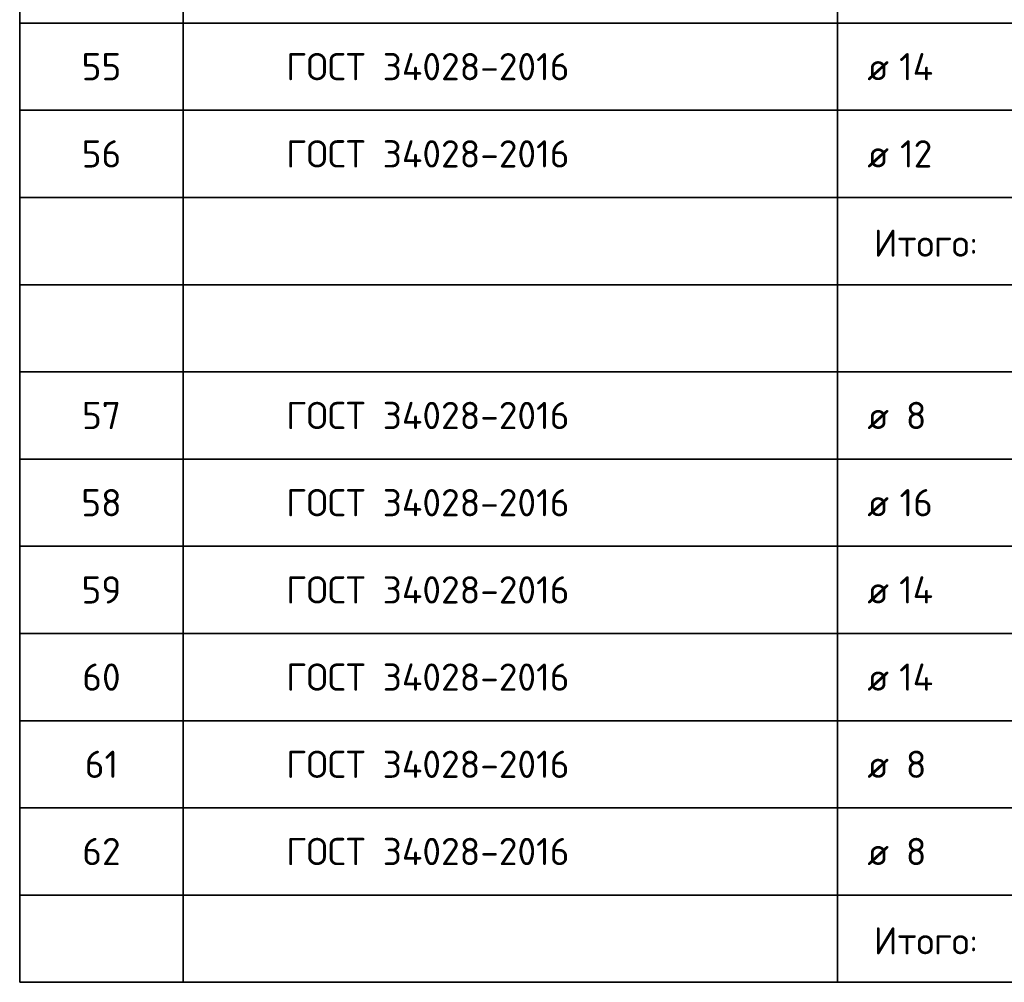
# Model space of a CAD drawing. Header units: metres. Extents: x -38 to 114, y -15 to 21.
# Tile 38 of 244: x 80.71 to 85.23, y -12.49 to -8.08. Entities that reach past the tile are written whole.
import ezdxf

# ---------------------------------------------------------------- set-up
doc = ezdxf.new("R2010")
doc.units = ezdxf.units.M
doc.styles.add('ISOCPEUR', font='txt')

msp = doc.modelspace()

# ---------------------------------------------------------------- linework, layer by layer
at = {"color": 7, "linetype": 'Continuous', "lineweight": 35, "transparency": 33554687}
for p, q in [((80.7114, -7.6927), (80.7114, -8.0927)), ((81.4614, -7.6927), (81.4614, -8.0927)), ((84.4614, -7.6927), (84.4614, -8.0927)), ((80.7114, -8.0927), (89.9614, -8.0927)), ((89.9614, -8.0927), (80.7114, -8.0927)), ((80.7114, -8.0927), (80.7114, -8.4927)), ((81.4614, -8.0927), (81.4614, -8.4927)), ((84.4614, -8.0927), (84.4614, -8.4927)), ((80.7114, -8.4927), (89.9614, -8.4927)), ((89.9614, -8.4927), (80.7114, -8.4927)), ((80.7114, -8.4927), (80.7114, -8.8927)), ((81.4614, -8.4927), (81.4614, -8.8927)), ((84.4614, -8.4927), (84.4614, -8.8927)), ((80.7114, -8.8927), (80.7114, -9.2927)), ((80.7114, -8.8927), (89.9614, -8.8927)), ((81.4614, -8.8927), (81.4614, -9.2927)), ((84.4614, -8.8927), (84.4614, -9.2927)), ((80.7114, -9.2927), (89.9614, -9.2927)), ((80.7114, -9.2927), (80.7114, -9.6927)), ((81.4614, -9.2927), (81.4614, -9.6927)), ((84.4614, -9.2927), (84.4614, -9.6927)), ((89.9614, -9.6927), (80.7114, -9.6927)), ((80.7114, -9.6927), (80.7114, -10.0927)), ((81.4614, -9.6927), (81.4614, -10.0927)), ((84.4614, -9.6927), (84.4614, -10.0927)), ((80.7114, -10.0927), (89.9614, -10.0927)), ((89.9614, -10.0927), (80.7114, -10.0927)), ((80.7114, -10.0927), (80.7114, -10.4927)), ((81.4614, -10.0927), (81.4614, -10.4927)), ((84.4614, -10.0927), (84.4614, -10.4927)), ((80.7114, -10.4927), (89.9614, -10.4927)), ((89.9614, -10.4927), (80.7114, -10.4927)), ((80.7114, -10.4927), (80.7114, -10.8927)), ((81.4614, -10.4927), (81.4614, -10.8927)), ((84.4614, -10.4927), (84.4614, -10.8927)), ((80.7114, -10.8927), (89.9614, -10.8927)), ((89.9614, -10.8927), (80.7114, -10.8927)), ((80.7114, -10.8927), (80.7114, -11.2927)), ((81.4614, -10.8927), (81.4614, -11.2927)), ((84.4614, -10.8927), (84.4614, -11.2927)), ((80.7114, -11.2927), (89.9614, -11.2927)), ((89.9614, -11.2927), (80.7114, -11.2927)), ((80.7114, -11.2927), (80.7114, -11.6927)), ((81.4614, -11.2927), (81.4614, -11.6927)), ((84.4614, -11.2927), (84.4614, -11.6927)), ((80.7114, -11.6927), (89.9614, -11.6927)), ((89.9614, -11.6927), (80.7114, -11.6927)), ((80.7114, -11.6927), (80.7114, -12.0927)), ((81.4614, -11.6927), (81.4614, -12.0927)), ((84.4614, -11.6927), (84.4614, -12.0927)), ((80.7114, -12.0927), (80.7114, -12.4927)), ((80.7114, -12.0927), (89.9614, -12.0927)), ((81.4614, -12.0927), (81.4614, -12.4927)), ((84.4614, -12.0927), (84.4614, -12.4927)), ((80.7114, -12.4927), (89.9614, -12.4927))]:
    msp.add_line(p, q, dxfattribs=at)
at = {"color": 7, "linetype": 'Continuous', "lineweight": 13, "transparency": 33554687}
for p, q in [((89.9614, -8.0927), (80.7114, -8.0927)), ((89.9614, -8.4927), (80.7114, -8.4927)), ((89.9614, -8.8927), (80.7114, -8.8927)), ((89.9614, -10.0927), (80.7114, -10.0927)), ((89.9614, -10.4927), (80.7114, -10.4927)), ((89.9614, -10.8927), (80.7114, -10.8927)), ((89.9614, -11.2927), (80.7114, -11.2927)), ((89.9614, -11.6927), (80.7114, -11.6927)), ((89.9614, -12.0927), (80.7114, -12.0927))]:
    msp.add_line(p, q, dxfattribs=at)

# ---------------------------------------------------------------- texts
at = {"color": 7, "linetype": 'Continuous', "lineweight": 35, "transparency": 33554687, "char_height": 0.0625, "attachment_point": 5, "style": 'ISOCPEUR'}
for s, insert, width in [('\\A1;{\\fISOCPEUR|i0|b0;\\H0.125000;\\W1.000000;\\C7;ГОСТ 34028-2016}\\P', (82.5831, -8.2927), 1.372706), ('\\A1;{\\fISOCPEUR|i0|b0;\\H0.125000;\\W1.000000;\\C7;55}\\P', (81.0864, -8.2927), 0.229687), ('\\A1;{\\fISOCPEUR|i0|b0;\\H0.125000;\\W1.000000;\\C7;ø}\\P', (84.6486, -8.2927), 0.163636), ('\\A1;{\\fISOCPEUR|i0|b0;\\H0.125000;\\W1.000000;\\C7;14}\\P', (84.8228, -8.2927), 0.210294), ('\\A1;{\\fISOCPEUR|i0|b0;\\H0.125000;\\W1.000000;\\C7;ГОСТ 34028-2016}\\P', (82.5831, -8.6927), 1.372706), ('\\A1;{\\fISOCPEUR|i0|b0;\\H0.125000;\\W1.000000;\\C7;56}\\P', (81.0864, -8.6927), 0.229687), ('\\A1;{\\fISOCPEUR|i0|b0;\\H0.125000;\\W1.000000;\\C7;ø}\\P', (84.6486, -8.6927), 0.163636), ('\\A1;{\\fISOCPEUR|i0|b0;\\H0.125000;\\W1.000000;\\C7;12}\\P', (84.8228, -8.6927), 0.196875), ('\\A1;{\\fISOCPEUR|i0|b0;\\H0.125000;\\W1.000000;\\C7;Итого:}\\P', (84.8675, -9.1021), 0.572093), ('\\A1;{\\fISOCPEUR|i0|b0;\\H0.125000;\\W1.000000;\\C7;ГОСТ 34028-2016}\\P', (82.5831, -9.8927), 1.372706), ('\\A1;{\\fISOCPEUR|i0|b0;\\H0.125000;\\W1.000000;\\C7;57}\\P', (81.0864, -9.8927), 0.229687), ('\\A1;{\\fISOCPEUR|i0|b0;\\H0.125000;\\W1.000000;\\C7;8}\\P', (84.8228, -9.8927), 0.136111), ('\\A1;{\\fISOCPEUR|i0|b0;\\H0.125000;\\W1.000000;\\C7;ø}\\P', (84.6486, -9.8927), 0.163636), ('\\A1;{\\fISOCPEUR|i0|b0;\\H0.125000;\\W1.000000;\\C7;ГОСТ 34028-2016}\\P', (82.5831, -10.2927), 1.372706), ('\\A1;{\\fISOCPEUR|i0|b0;\\H0.125000;\\W1.000000;\\C7;58}\\P', (81.0864, -10.2927), 0.229687), ('\\A1;{\\fISOCPEUR|i0|b0;\\H0.125000;\\W1.000000;\\C7;16}\\P', (84.8228, -10.2927), 0.196875), ('\\A1;{\\fISOCPEUR|i0|b0;\\H0.125000;\\W1.000000;\\C7;ø}\\P', (84.6486, -10.2927), 0.163636), ('\\A1;{\\fISOCPEUR|i0|b0;\\H0.125000;\\W1.000000;\\C7;ГОСТ 34028-2016}\\P', (82.5831, -10.6927), 1.372706), ('\\A1;{\\fISOCPEUR|i0|b0;\\H0.125000;\\W1.000000;\\C7;59}\\P', (81.0864, -10.6927), 0.229687), ('\\A1;{\\fISOCPEUR|i0|b0;\\H0.125000;\\W1.000000;\\C7;14}\\P', (84.8228, -10.6927), 0.210294), ('\\A1;{\\fISOCPEUR|i0|b0;\\H0.125000;\\W1.000000;\\C7;ø}\\P', (84.6486, -10.6927), 0.163636), ('\\A1;{\\fISOCPEUR|i0|b0;\\H0.125000;\\W1.000000;\\C7;ГОСТ 34028-2016}\\P', (82.5831, -11.0927), 1.372706), ('\\A1;{\\fISOCPEUR|i0|b0;\\H0.125000;\\W1.000000;\\C7;60}\\P', (81.0864, -11.0927), 0.229687), ('\\A1;{\\fISOCPEUR|i0|b0;\\H0.125000;\\W1.000000;\\C7;ø}\\P', (84.6486, -11.0927), 0.163636), ('\\A1;{\\fISOCPEUR|i0|b0;\\H0.125000;\\W1.000000;\\C7;14}\\P', (84.8228, -11.0927), 0.210294), ('\\A1;{\\fISOCPEUR|i0|b0;\\H0.125000;\\W1.000000;\\C7;ГОСТ 34028-2016}\\P', (82.5831, -11.4927), 1.372706), ('\\A1;{\\fISOCPEUR|i0|b0;\\H0.125000;\\W1.000000;\\C7;61}\\P', (81.0864, -11.4927), 0.196875), ('\\A1;{\\fISOCPEUR|i0|b0;\\H0.125000;\\W1.000000;\\C7;ø}\\P', (84.6486, -11.4927), 0.163636), ('\\A1;{\\fISOCPEUR|i0|b0;\\H0.125000;\\W1.000000;\\C7;8}\\P', (84.8228, -11.4927), 0.136111), ('\\A1;{\\fISOCPEUR|i0|b0;\\H0.125000;\\W1.000000;\\C7;ГОСТ 34028-2016}\\P', (82.5831, -11.8927), 1.372706), ('\\A1;{\\fISOCPEUR|i0|b0;\\H0.125000;\\W1.000000;\\C7;62}\\P', (81.0864, -11.8927), 0.229687), ('\\A1;{\\fISOCPEUR|i0|b0;\\H0.125000;\\W1.000000;\\C7;8}\\P', (84.8228, -11.8927), 0.136111), ('\\A1;{\\fISOCPEUR|i0|b0;\\H0.125000;\\W1.000000;\\C7;ø}\\P', (84.6486, -11.8927), 0.163636), ('\\A1;{\\fISOCPEUR|i0|b0;\\H0.125000;\\W1.000000;\\C7;Итого:}\\P', (84.8675, -12.3021), 0.572093)]:
    msp.add_mtext(s, dxfattribs=dict(at, insert=insert, width=width))

doc.saveas('drawing.dxf')
